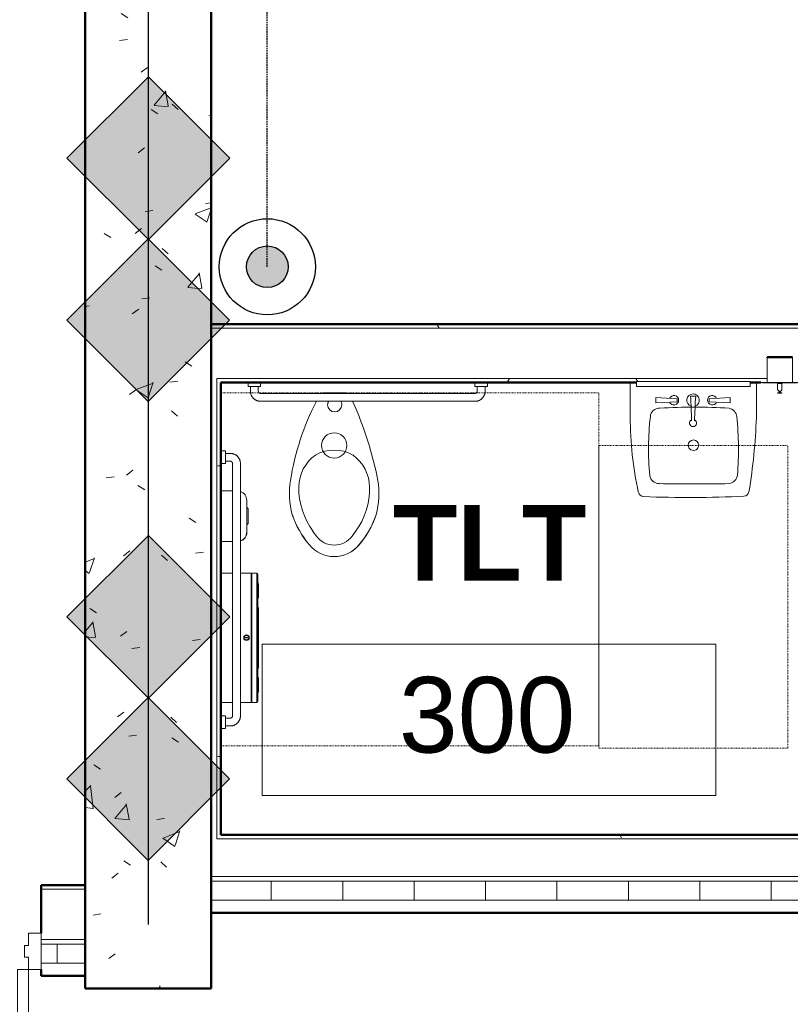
# Model space of a CAD drawing. Header units: inches. Extents: x -148 to 1376, y -98 to 590.
# Tile 4 of 9: x 434 to 556, y -3 to 154. Entities that reach past the tile are written whole.
import ezdxf

# ---------------------------------------------------------------- set-up
doc = ezdxf.new("R2010")
doc.units = ezdxf.units.IN
doc.header["$MEASUREMENT"] = 0
doc.linetypes.add('Dash', pattern=[0.25, 0.125, -0.125])
doc.linetypes.add('DASHED2', pattern=[0.375, 0.25, -0.125])
for name, color, linetype, lineweight in [('A-ANNO-DIMS', 211, 'Continuous', 9), ('A-AREA-IDEN', 2, 'Continuous', 9), ('A-DOOR', 31, 'Continuous', 13), ('A-DOOR-FRAM', 31, 'Continuous', 20), ('A-WALL', 113, 'Continuous', 13), ('A-WALL-PATT', 111, 'Continuous', 50), ('F-PROT-ALRM-MANL', 3, 'Continuous', 0), ('F-PROT-PIPE', 1, 'Continuous', 30), ('I-WALL', 2, 'Continuous', 13), ('L-SITE-WALL', 31, 'Continuous', 13), ('P-SANR-FIXT', 6, 'Continuous', 9), ('Q-SPCQ', 91, 'Continuous', 9)]:
    doc.layers.add(name, color=color, linetype=linetype, lineweight=lineweight)
doc.styles.add('Arial', font='arial.ttf', dxfattribs={"width": 0.8, "height": 12})
doc.styles.add('Arial_1', font='arial.ttf', dxfattribs={"height": 9})
doc.styles.add('Arial_B', font='arialbd.ttf', dxfattribs={"height": 12})
doc.dimstyles.new('Continuous_USACE_1', dxfattribs={"dimscale": 12, "dimtxt": 9.182335, "dimasz": 1, "dimexe": 0.375, "dimexo": 0.375, "dimgap": 0.375, "dimtad": 1, "dimdec": 5, "dimrnd": 0.03125, "dimzin": 3, "dimdsep": 46, "dimlunit": 4, "dimtxsty": 'Arial', "dimsah": 1, "dimcen": 0.09, "dimazin": 0, "dimtfac": 1, "dimtdec": 4, "dimtix": 1, "dimtmove": 0, "dimatfit": 3, "dimfxl": 1, "dimtvp": 1, "dimtfill": 1, "dimfrac": 2, "dimtolj": 1, "dimtzin": 0, "dimlwd": 20, "dimlwe": 20, "dimarcsym": 2})
doc.dimstyles.new('Continuous_USACE_2', dxfattribs={"dimscale": 12, "dimtxt": 9.182335, "dimasz": 0.75, "dimexe": 0.375, "dimexo": 0.375, "dimgap": 0.375, "dimtad": 1, "dimdec": 5, "dimrnd": 0.03125, "dimzin": 3, "dimdsep": 46, "dimlunit": 4, "dimtxsty": 'Arial', "dimblk2": 'OBLIQUE', "dimsah": 1, "dimcen": 0.09, "dimazin": 0, "dimtfac": 1, "dimtdec": 4, "dimtix": 1, "dimtmove": 1, "dimatfit": 3, "dimfxl": 1, "dimtvp": 1, "dimtfill": 1, "dimfrac": 2, "dimtolj": 1, "dimtzin": 0, "dimlwd": 20, "dimlwe": 20, "dimarcsym": 2})
doc.dimstyles.new('Continuous_USACE_3', dxfattribs={"dimscale": 12, "dimtxt": 9.182335, "dimasz": 0.75, "dimexe": 0.375, "dimexo": 0.375, "dimgap": 0.375, "dimtad": 1, "dimdec": 5, "dimrnd": 0.03125, "dimzin": 3, "dimdsep": 46, "dimlunit": 4, "dimtxsty": 'Arial', "dimblk1": 'OBLIQUE', "dimsah": 1, "dimcen": 0.09, "dimazin": 0, "dimtfac": 1, "dimtdec": 4, "dimtix": 1, "dimtmove": 1, "dimatfit": 3, "dimfxl": 1, "dimtvp": 1, "dimtfill": 1, "dimfrac": 2, "dimtolj": 1, "dimtzin": 0, "dimlwd": 20, "dimlwe": 20, "dimarcsym": 2})
doc.dimstyles.new('Linear_-_3_32__Arial', dxfattribs={"dimscale": 12, "dimtxt": 9.182335, "dimasz": 1, "dimexe": 0.75, "dimexo": 0.5, "dimgap": 0.5, "dimtad": 1, "dimdec": 5, "dimrnd": 0.03125, "dimzin": 1, "dimdsep": 46, "dimlunit": 4, "dimtxsty": 'Arial_1', "dimblk1": 'OBLIQUE', "dimblk2": 'OBLIQUE', "dimsah": 1, "dimcen": 0.09, "dimdle": 0.75, "dimazin": 0, "dimtfac": 1, "dimtdec": 4, "dimtix": 1, "dimtmove": 0, "dimatfit": 3, "dimfxl": 1, "dimtvp": 1, "dimtfill": 1, "dimfrac": 2, "dimtolj": 1, "dimtzin": 0, "dimarcsym": 2})
pattern_1 = [(0, (3283.594, -2267.219), (30.72, 7.68), [1.267, -21.773, 1.267, -21.773, -122.88]), (0, (3283.594, -2267.219), (30.72, 7.68), [-46.08, 1.267, -44.813, 1.267, -21.773, -53.76]), (0, (3283.594, -2267.219), (30.72, 7.68), [-115.2, 1.267, -14.093, 1.267, -37.133]), (120, (3295.114, -2263.379), (-22.011075, 22.7643), [1.267, -21.773, 1.267, -21.773, -122.88]), (120, (3295.114, -2263.379), (-22.011075, 22.7643), [-46.08, 1.267, -44.813, 1.267, -21.773, -53.76]), (120, (3295.114, -2263.379), (-22.011075, 22.7643), [-115.2, 1.267, -14.093, 1.267, -37.133]), (240, (3298.954, -2248.019), (-8.708925, -30.4443), [1.267, -21.773, 1.267, -21.773, -122.88]), (240, (3298.954, -2248.019), (-8.708925, -30.4443), [-46.08, 1.267, -44.813, 1.267, -21.773, -53.76]), (240, (3298.954, -2248.019), (-8.708925, -30.4443), [-115.2, 1.267, -14.093, 1.267, -37.133])]
pattern_2 = [(0, (3283.594, -2267.219), (0, 11.331), []), (90, (3283.594, -2267.219), (-11.331, 7e-16), [])]

# ---------------------------------------------------------------- blocks, each defined once
blk = doc.blocks.new('*U19')
at = {"layer": 'F-PROT-PIPE', "ltscale": 0.010417}
h = blk.add_hatch(color=5, dxfattribs=at)
edge = h.paths.add_edge_path()
edge.add_arc((0, 0), 4.36, 0, 360)
for radius in [10.06, 4.36]:
    blk.add_circle((0, 0, 0), radius, dxfattribs=at)
blk = doc.blocks.new('_Oblique')
at = {"color": 0, "linetype": 'ByBlock', "lineweight": -2}
blk.add_line((-0.5, -0.5), (0.5, 0.5), dxfattribs=at)
blk = doc.blocks.new('*D21')
at = {"color": 0, "lineweight": -2, "transparency": 16777216}
for p, q in [((420.78, 551.99), (-51.41, 38.74)), ((459.59, 504.06), (408.06, 551.46)), ((-0.41, 4.06), (-51.94, 51.46))]:
    blk.add_line(p, q, dxfattribs=at)
at = {"layer": 'Defpoints', "color": 0, "transparency": 16777216}
for p in [(464, 499.99), (-45.31, 45.36), (4, -0.01)]:
    blk.add_point(p, dxfattribs=at)
at = {"color": 0, "lineweight": -2, "transparency": 16777216, "xscale": 12, "yscale": 12, "zscale": 12}
for p, rotation in [((414.69, 545.36), 47.3859440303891), ((-45.31, 45.36), 227.3859440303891)]:
    blk.add_blockref('_Oblique', p, dxfattribs=dict(at, rotation=rotation))
at = {"color": 0, "transparency": 16777216, "insert": (177.99, 301.53), "char_height": 9, "attachment_point": 5, "rotation": 47.3859, "style": 'Arial_1', "bg_fill": 3, "box_fill_scale": 1.25, "bg_fill_color": 256, "bg_fill_true_color": 13158600, "bg_fill_transparency": 0}
blk.add_mtext('\\A1;{\\H0.66667x;56\'-7 13/32"}', dxfattribs=at)
blk = doc.blocks.new('CSA-Toilet-Tankless-2D - Toilet Floor Mounted - Floor-323344-ARCHITECTURAL FLOOR PLAN')
at = {"layer": 'P-SANR-FIXT', "linetype": 'Dash'}
for p, q in [((-42.48, 65.5), (17.52, 65.5)), ((-42.48, 9.5), (-42.48, 65.5)), ((17.52, 65.5), (17.52, 9.5)), ((17.52, 9.5), (-42.48, 9.5))]:
    blk.add_line(p, q, dxfattribs=at)
at = {"layer": 'P-SANR-FIXT'}
for p, q in [((-3.84, 31.51), (-3.31, 32.24)), ((2.35, 32.24), (2.89, 31.51)), ((-2.14, 9.5), (1.04, 9.5)), ((1.04, 9.5), (-2.14, 9.5)), ((-9.6, 7.87), (8.65, 7.87))]:
    blk.add_line(p, q, dxfattribs=at)
for centre, radius, start, end in [((-0.49, 30.48), 5.03, 89.8381, 141.3029), ((-0.49, 30.49), 5.02, 89.9064, 137.5097), ((-0.49, 30.42), 5.09, 39.0209, 89.9064), ((-0.49, 30.42), 5.09, 39.0209, 89.8381), ((5.99, 24.56), 13.8, 137.5097, 161.8269), ((5.99, 24.56), 13.8, 138.9305, 161.8269), ((-0.48, 30.18), 3.5, 36.0261, 143.9739), ((-6.94, 24.56), 13.8, 18.1731, 41.0695), ((-7.05, 24.51), 13.91, 18.221, 40.9113), ((5.16, 24.74), 11.26, 143.105, 181.2372), ((-6.64, 24.58), 11.78, 359.4314, 36.0261), ((5.5, 25.45), 13.07, 164.8702, 188.9809), ((5.5, 25.45), 13.07, 164.8702, 188.9809), ((-6.4, 25.45), 13.03, 350.9735, 15.1754), ((-6.4, 25.45), 13.03, 350.9735, 15.1754), ((0.44, 24.64), 6.54, 181.2372, 233.4853), ((-1.16, 24.52), 6.3, 305.4576, 359.4314), ((50.82, 35.12), 59.4, 191.3725, 204.1024), ((50.82, 35.12), 59.4, 191.3725, 204.1024), ((-34.89, 29.98), 41.87, 332.8247, 350.9735), ((-34.89, 29.98), 41.87, 332.8167, 350.9735), ((-0.48, 24.6), 6, 240.3074, 299.6926), ((-0.48, 17.87), 2, 0, 180), ((-0.48, 17.87), 2, 180, 0), ((-0.55, 11.44), 1.12, 0, 180), ((-0.55, 11.44), 1.13, 180, 211.9612), ((-0.55, 11.44), 1.12, 328.0388, 360), ((-2.14, 10.5), 1, 242.8, 270), ((-2.14, 10.5), 1, 245.159, 270), ((0.99, 10.58), 1.08, 272.6775, 297.1234), ((0.99, 10.58), 1.08, 272.6775, 295.0546)]:
    blk.add_arc(centre, radius, start, end, dxfattribs=at)
blk = doc.blocks.new('5R Sink-2D - CSA-Sink-2D-304063-ARCHITECTURAL FLOOR PLAN')
at = {"layer": 'P-SANR-FIXT', "linetype": 'Dash'}
for p, q in [((14.5, 62.62), (-15.5, 62.62)), ((-15.5, 62.62), (-15.5, 14.62)), ((14.5, 14.62), (14.5, 62.62)), ((14.5, 14.62), (-15.5, 14.62))]:
    blk.add_line(p, q, dxfattribs=at)
at = {"layer": 'P-SANR-FIXT'}
for p, q in [((-10.48, 10.2), (-10.48, 4.62)), ((-10.48, 4.62), (-10.48, 10.2)), ((9.52, 4.62), (9.52, 10.15)), ((9.52, 10.15), (9.52, 4.62)), ((-6.34, 7.02), (-6.34, 7.88)), ((-6.34, 7.88), (-3, 7.68)), ((5.45, 7.88), (2.11, 7.68)), ((5.45, 7.02), (5.45, 7.88)), ((-6.34, 7.02), (-3, 7.22)), ((-3, 7.22), (-3, 7.68)), ((-0.85, 6.8), (-0.04, 6.8)), ((2.11, 7.22), (2.11, 7.68)), ((5.45, 7.02), (2.11, 7.22)), ((-9.6, 4.62), (-9.48, 4.62)), ((8.52, 4.62), (8.65, 4.62))]:
    blk.add_line(p, q, dxfattribs=at)
for centre, radius, start, end in [((82.36, 6.85), 92.9, 170.6425, 177.9299), ((82.36, 6.85), 92.9, 170.6425, 177.9299), ((-8.43, 21.81), 0.882, 95.6057, 170.6425), ((-8.43, 21.81), 0.882, 95.6057, 170.6425), ((0.02, -161.72), 184.6, 87.7023, 92.6496), ((0.02, -161.72), 184.6, 87.7023, 92.6496), ((7.26, 21.72), 1.03, 16.0943, 81.1146), ((7.32, 21.79), 0.954, 13.024, 84.1849), ((-44.97, 10.29), 54.49, 359.8592, 12.4123), ((-44.97, 10.29), 54.49, 359.8592, 12.4123), ((-5.89, 19.09), 1.61, 99.7954, 172.2311), ((-0.6, -295.95), 316.68, 88.9927, 91.0073), ((4.94, 19.16), 1.52, 9.2347, 88.9927), ((47.56, 15.27), 55.2, 175.798, 185.4152), ((-38.18, 15.2), 44.81, 353.4102, 5.3894), ((-0.5, 14.58), 0.832, 360, 180), ((-0.5, 14.58), 0.832, 180, 0), ((-0.44, 11.07), 0.567, 294.5515, 245.4484), ((-5.88, 10.22), 1.52, 186.1812, 259.7704), ((-106.13, 13.53), 105.49, 356.3426, 358.4694), ((105.24, 13.53), 105.49, 181.5306, 183.6574), ((4.95, 10.11), 1.39, 265.3727, 357.94), ((-0.66, 93.47), 84.93, 266.2983, 273.7168), ((-3.49, 7.45), 0.746, 203.4239, 156.5761), ((-0.44, 7.45), 1, 108.5891, 71.8637), ((2.6, 7.45), 0.746, 23.4239, 336.5761)]:
    blk.add_arc(centre, radius, start, end, dxfattribs=at)
blk = doc.blocks.new('Door-Passage-Single-Flush - 42_ x 84_-580477-ARCHITECTURAL FLOOR PLAN')
at = {"layer": 'A-DOOR', "lineweight": 20}
for p, q in [((19.25, -6.4375), (21, -6.4375)), ((19.25, -48.4375), (19.25, -6.4375)), ((21, -6.4375), (21, -48.4375)), ((21, -48.4375), (19.25, -48.4375))]:
    blk.add_line(p, q, dxfattribs=at)
at = {"layer": 'A-DOOR', "lineweight": 9}
blk.add_arc((21, -6.4375), 42, 180, 270, dxfattribs=at)
at = {"layer": 'A-DOOR-FRAM'}
for p, q in [((-23, -0.6875), (-21, -0.6875)), ((-23, -6.4375), (-23, -0.6875)), ((-21, -0.6875), (-21, -2.625)), ((21, -0.6875), (23, -0.6875)), ((21, -2.625), (21, -0.6875)), ((23, -0.6875), (23, -6.4375)), ((-21, -2.625), (-20.375, -2.625)), ((-20.375, -2.625), (-20.375, -4.5)), ((20.375, -2.625), (21, -2.625)), ((20.375, -4.5), (20.375, -2.625)), ((-21, -4.5), (-21, -6.4375)), ((-20.375, -4.5), (-21, -4.5)), ((21, -4.5), (20.375, -4.5)), ((21, -6.4375), (21, -4.5)), ((-21, -6.4375), (-23, -6.4375)), ((23, -6.4375), (21, -6.4375))]:
    blk.add_line(p, q, dxfattribs=at)
blk = doc.blocks.new('Dispenser-Toilet_Tissue-Frost_Products_LTD_-Jumbo-169 - Steel-Brushed-Stainless_Steel-470826-ARCHITECTURAL FLOOR PLAN')
at = {"layer": 'Q-SPCQ', "color": 7}
for p, q in [((-2816.22, 2333.09), (-2818.09, 2333.09)), ((-2813.25, 2333.09), (-2814.97, 2333.09)), ((-2813.25, 2333.09), (-2813.25, 2312.59)), ((-2813.19, 2312.65), (-2813.19, 2333.03)), ((-2813.16, 2333.03), (-2813.19, 2333.03)), ((-2812.39, 2333.09), (-2813.16, 2333.09)), ((-2813.16, 2333.09), (-2813.16, 2333.03)), ((-2813.16, 2333.03), (-2813.16, 2312.65)), ((-2812.39, 2312.59), (-2812.39, 2333.09)), ((-2812.23, 2331.57), (-2812.23, 2332.93)), ((-2812.23, 2314.1), (-2812.23, 2331.57)), ((-2812.13, 2329.24), (-2812.13, 2331.41)), ((-2812.23, 2327.77), (-2812.23, 2329.08)), ((-2812.13, 2318.08), (-2812.13, 2327.59)), ((-2814.19, 2322.88), (-2814.19, 2322.8)), ((-2813.85, 2322.88), (-2814.19, 2322.88)), ((-2814.19, 2322.8), (-2813.85, 2322.8)), ((-2813.85, 2322.8), (-2813.85, 2322.88)), ((-2812.23, 2316.59), (-2812.23, 2317.9)), ((-2812.13, 2314.26), (-2812.13, 2316.43)), ((-2812.23, 2312.75), (-2812.23, 2314.1)), ((-2818.09, 2312.59), (-2816.22, 2312.59)), ((-2814.97, 2312.59), (-2813.25, 2312.59)), ((-2813.19, 2312.65), (-2813.16, 2312.65)), ((-2813.16, 2312.65), (-2813.16, 2312.59)), ((-2813.16, 2312.59), (-2812.39, 2312.59))]:
    blk.add_line(p, q, dxfattribs=at)
for radius in [0.438, 0.357]:
    blk.add_circle((-2814.01, 2322.84), radius, dxfattribs=at)
for centre, radius, start, end in [((-2813.25, 2333.03), 0.06, 0, 90), ((-2812.39, 2332.93), 0.16, 0, 90), ((-2812.31, 2331.41), 0.18, 0, 63.6122), ((-2812.25, 2329.86), 0.118, 10.8116, 82.3569), ((-2812.28, 2329.86), 0.151, 289.6341, 357.321), ((-2812.28, 2329.84), 0.151, 289.6341, 356.8331), ((-2812.31, 2329.83), 0.18, 296.3878, 0), ((-2812.25, 2329.26), 0.119, 10.0401, 81.5195), ((-2812.28, 2329.26), 0.151, 289.6341, 357.321), ((-2812.28, 2329.25), 0.151, 289.6341, 357.321), ((-2812.31, 2329.24), 0.18, 296.3878, 0), ((-2812.35, 2327.59), 0.22, 0, 56.9443), ((-2812.35, 2318.08), 0.22, 303.0557, 0), ((-2812.31, 2316.43), 0.18, 0, 63.6122), ((-2812.28, 2316.42), 0.151, 2.679, 70.3659), ((-2812.28, 2316.41), 0.151, 2.679, 70.3659), ((-2812.25, 2316.41), 0.119, 278.4805, 349.9599), ((-2812.31, 2315.84), 0.18, 0, 63.6084), ((-2812.28, 2315.83), 0.151, 3.1667, 70.3726), ((-2812.28, 2315.81), 0.151, 2.679, 70.3653), ((-2812.25, 2315.81), 0.118, 277.6431, 349.1884), ((-2812.31, 2314.26), 0.18, 296.3878, 0), ((-2813.25, 2312.65), 0.0601, 270, 357.3185), ((-2812.39, 2312.75), 0.16, 270, 359.0019)]:
    blk.add_arc(centre, radius, start, end, dxfattribs=at)
blk = doc.blocks.new('Toilet Grab Bar - 36_-471212-ARCHITECTURAL FLOOR PLAN')
at = {"layer": 'Q-SPCQ'}
for p, q in [((-7, 3.12), (-41, 3.12)), ((-41, 1.87), (-7, 1.87)), ((-43, 0.75), (-43, 0.12)), ((-43, 0.75), (-41, 0.75)), ((-42.62, 1.5), (-42.62, 0.75)), ((-41.37, 0.75), (-41.37, 1.5)), ((-41, 0.12), (-41, 0.75)), ((-7, 0.75), (-7, 0.12)), ((-7, 0.75), (-5, 0.75)), ((-6.63, 1.5), (-6.63, 0.75)), ((-5.37, 0.75), (-5.37, 1.5)), ((-5, 0.12), (-5, 0.75))]:
    blk.add_line(p, q, dxfattribs=at)
at = {"layer": 'Q-SPCQ', "flags": 128}
for points in [[(-41, 3.12), (-41.06, 3.12), (-41.13, 3.12), (-41.19, 3.11), (-41.26, 3.1), (-41.32, 3.09), (-41.39, 3.08), (-41.45, 3.06), (-41.51, 3.04), (-41.57, 3.02), (-41.63, 3), (-41.69, 2.97), (-41.75, 2.94), (-41.81, 2.91), (-41.86, 2.88), (-41.92, 2.84), (-41.97, 2.8), (-42.02, 2.76), (-42.07, 2.72), (-42.12, 2.68), (-42.17, 2.63), (-42.21, 2.58), (-42.25, 2.54), (-42.29, 2.48), (-42.33, 2.43), (-42.37, 2.38), (-42.4, 2.32), (-42.43, 2.27), (-42.46, 2.21), (-42.49, 2.15), (-42.51, 2.09), (-42.54, 2.03), (-42.56, 1.97), (-42.57, 1.9), (-42.59, 1.84), (-42.6, 1.78), (-42.61, 1.71), (-42.62, 1.65), (-42.62, 1.58), (-42.62, 1.52), (-42.62, 1.5)], [(-5.37, 1.5), (-5.38, 1.56), (-5.38, 1.63), (-5.39, 1.69), (-5.4, 1.76), (-5.41, 1.82), (-5.42, 1.89), (-5.44, 1.95), (-5.46, 2.01), (-5.48, 2.07), (-5.5, 2.13), (-5.53, 2.19), (-5.56, 2.25), (-5.59, 2.31), (-5.62, 2.36), (-5.66, 2.42), (-5.7, 2.47), (-5.74, 2.52), (-5.78, 2.57), (-5.82, 2.62), (-5.87, 2.67), (-5.92, 2.71), (-5.96, 2.75), (-6.02, 2.79), (-6.07, 2.83), (-6.12, 2.87), (-6.18, 2.9), (-6.23, 2.93), (-6.29, 2.96), (-6.35, 2.99), (-6.41, 3.01), (-6.47, 3.04), (-6.53, 3.06), (-6.6, 3.07), (-6.66, 3.09), (-6.72, 3.1), (-6.79, 3.11), (-6.85, 3.12), (-6.92, 3.12), (-6.98, 3.12), (-7, 3.12)], [(-41.37, 1.5), (-41.37, 1.51), (-41.37, 1.53), (-41.37, 1.54), (-41.37, 1.56), (-41.37, 1.57), (-41.36, 1.59), (-41.36, 1.6), (-41.36, 1.62), (-41.35, 1.63), (-41.35, 1.65), (-41.34, 1.66), (-41.33, 1.67), (-41.33, 1.69), (-41.32, 1.7), (-41.31, 1.71), (-41.3, 1.72), (-41.29, 1.74), (-41.28, 1.75), (-41.27, 1.76), (-41.26, 1.77), (-41.25, 1.78), (-41.24, 1.79), (-41.23, 1.8), (-41.22, 1.81), (-41.2, 1.82), (-41.19, 1.82), (-41.18, 1.83), (-41.16, 1.84), (-41.15, 1.84), (-41.14, 1.85), (-41.12, 1.85), (-41.11, 1.86), (-41.09, 1.86), (-41.08, 1.87), (-41.06, 1.87), (-41.05, 1.87), (-41.03, 1.87), (-41.02, 1.87), (-41, 1.87), (-41, 1.87)], [(-7, 1.87), (-6.99, 1.87), (-6.97, 1.87), (-6.96, 1.87), (-6.94, 1.87), (-6.93, 1.87), (-6.91, 1.86), (-6.9, 1.86), (-6.88, 1.86), (-6.87, 1.85), (-6.85, 1.85), (-6.84, 1.84), (-6.83, 1.83), (-6.81, 1.83), (-6.8, 1.82), (-6.79, 1.81), (-6.78, 1.8), (-6.76, 1.79), (-6.75, 1.78), (-6.74, 1.77), (-6.73, 1.76), (-6.72, 1.75), (-6.71, 1.74), (-6.7, 1.73), (-6.69, 1.72), (-6.68, 1.7), (-6.68, 1.69), (-6.67, 1.68), (-6.66, 1.66), (-6.66, 1.65), (-6.65, 1.64), (-6.65, 1.62), (-6.64, 1.61), (-6.64, 1.59), (-6.63, 1.58), (-6.63, 1.56), (-6.63, 1.55), (-6.63, 1.53), (-6.63, 1.52), (-6.63, 1.5), (-6.63, 1.5)]]:
    blk.add_lwpolyline(points, dxfattribs=at)
blk = doc.blocks.new('Toilet Grab Bar - 42_-468007-ARCHITECTURAL FLOOR PLAN')
at = {"layer": 'Q-SPCQ'}
for p, q in [((-55, 0), (-55, -0.75)), ((-53, -0.75), (-53, 0)), ((-13, 0), (-13, -0.75)), ((-11, -0.75), (-11, 0)), ((-53, -0.75), (-55, -0.75)), ((-54.62, -0.75), (-54.62, -1.5)), ((-53.37, -1.5), (-53.37, -0.75)), ((-11, -0.75), (-13, -0.75)), ((-12.62, -0.75), (-12.62, -1.5)), ((-11.38, -1.5), (-11.38, -0.75)), ((-13, -1.87), (-53, -1.87)), ((-53, -3.12), (-13, -3.12))]:
    blk.add_line(p, q, dxfattribs=at)
at = {"layer": 'Q-SPCQ', "flags": 128}
for points in [[(-54.62, -1.5), (-54.62, -1.56), (-54.62, -1.63), (-54.61, -1.69), (-54.6, -1.76), (-54.59, -1.82), (-54.58, -1.89), (-54.56, -1.95), (-54.54, -2.01), (-54.52, -2.07), (-54.5, -2.13), (-54.47, -2.19), (-54.44, -2.25), (-54.41, -2.31), (-54.38, -2.36), (-54.34, -2.42), (-54.3, -2.47), (-54.26, -2.52), (-54.22, -2.57), (-54.18, -2.62), (-54.13, -2.67), (-54.08, -2.71), (-54.04, -2.75), (-53.98, -2.79), (-53.93, -2.83), (-53.88, -2.87), (-53.82, -2.9), (-53.77, -2.93), (-53.71, -2.96), (-53.65, -2.99), (-53.59, -3.01), (-53.53, -3.04), (-53.47, -3.06), (-53.4, -3.07), (-53.34, -3.09), (-53.28, -3.1), (-53.21, -3.11), (-53.15, -3.12), (-53.08, -3.12), (-53.02, -3.12), (-53, -3.12)], [(-53, -1.87), (-53.01, -1.87), (-53.03, -1.87), (-53.04, -1.87), (-53.06, -1.87), (-53.07, -1.87), (-53.09, -1.86), (-53.1, -1.86), (-53.12, -1.86), (-53.13, -1.85), (-53.15, -1.85), (-53.16, -1.84), (-53.17, -1.83), (-53.19, -1.83), (-53.2, -1.82), (-53.21, -1.81), (-53.22, -1.8), (-53.24, -1.79), (-53.25, -1.78), (-53.26, -1.77), (-53.27, -1.76), (-53.28, -1.75), (-53.29, -1.74), (-53.3, -1.73), (-53.31, -1.72), (-53.32, -1.7), (-53.32, -1.69), (-53.33, -1.68), (-53.34, -1.66), (-53.34, -1.65), (-53.35, -1.64), (-53.35, -1.62), (-53.36, -1.61), (-53.36, -1.59), (-53.37, -1.58), (-53.37, -1.56), (-53.37, -1.55), (-53.37, -1.53), (-53.37, -1.52), (-53.37, -1.5), (-53.37, -1.5)], [(-13, -3.12), (-12.94, -3.12), (-12.87, -3.12), (-12.81, -3.11), (-12.74, -3.1), (-12.68, -3.09), (-12.61, -3.08), (-12.55, -3.06), (-12.49, -3.04), (-12.43, -3.02), (-12.37, -3), (-12.31, -2.97), (-12.25, -2.94), (-12.19, -2.91), (-12.14, -2.88), (-12.08, -2.84), (-12.03, -2.8), (-11.98, -2.76), (-11.93, -2.72), (-11.88, -2.68), (-11.83, -2.63), (-11.79, -2.58), (-11.75, -2.54), (-11.71, -2.48), (-11.67, -2.43), (-11.63, -2.38), (-11.6, -2.32), (-11.57, -2.27), (-11.54, -2.21), (-11.51, -2.15), (-11.49, -2.09), (-11.46, -2.03), (-11.44, -1.97), (-11.43, -1.9), (-11.41, -1.84), (-11.4, -1.78), (-11.39, -1.71), (-11.38, -1.65), (-11.38, -1.58), (-11.38, -1.52), (-11.38, -1.5)], [(-12.62, -1.5), (-12.63, -1.51), (-12.63, -1.53), (-12.63, -1.54), (-12.63, -1.56), (-12.63, -1.57), (-12.64, -1.59), (-12.64, -1.6), (-12.64, -1.62), (-12.65, -1.63), (-12.65, -1.65), (-12.66, -1.66), (-12.67, -1.67), (-12.67, -1.69), (-12.68, -1.7), (-12.69, -1.71), (-12.7, -1.72), (-12.71, -1.74), (-12.72, -1.75), (-12.73, -1.76), (-12.74, -1.77), (-12.75, -1.78), (-12.76, -1.79), (-12.77, -1.8), (-12.78, -1.81), (-12.8, -1.82), (-12.81, -1.82), (-12.82, -1.83), (-12.84, -1.84), (-12.85, -1.84), (-12.86, -1.85), (-12.88, -1.85), (-12.89, -1.86), (-12.91, -1.86), (-12.92, -1.87), (-12.94, -1.87), (-12.95, -1.87), (-12.97, -1.87), (-12.98, -1.87), (-13, -1.87), (-13, -1.87)]]:
    blk.add_lwpolyline(points, dxfattribs=at)
blk = doc.blocks.new('Bradley-Washroom_Accessories-Napkin_Disposal-4781-15 - Surface-Mounted-471218-ARCHITECTURAL FLOOR PLAN')
at = {"layer": 'Q-SPCQ'}
for p, q in [((-2818.09, 2346.13), (-2818.03, 2346.13)), ((-2816.21, 2346.13), (-2818.03, 2346.13)), ((-2818.03, 2346.13), (-2818.03, 2338.13)), ((-2813.97, 2339.63), (-2813.97, 2344.63)), ((-2813.74, 2341.02), (-2813.74, 2343.23)), ((-2813.97, 2339.54), (-2813.97, 2339.63)), ((-2818.03, 2338.13), (-2818.09, 2338.13)), ((-2818.03, 2338.13), (-2816.21, 2338.13))]:
    blk.add_line(p, q, dxfattribs=at)
for centre, radius, start, end in [((-2815.47, 2344.63), 1.5, 0, 70.3657), ((-2813.74, 2343.57), 0.23, 180, 248.9743), ((-2813.87, 2343.23), 0.129, 360, 68.9743), ((-2815.47, 2339.63), 1.5, 289.6343, 0), ((-2813.74, 2340.69), 0.23, 111.0257, 180), ((-2813.87, 2341.02), 0.129, 291.0257, 0), ((-2815.37, 2339.54), 1.41, 286.834, 0)]:
    blk.add_arc(centre, radius, start, end, dxfattribs=at)
blk = doc.blocks.new('Bradley-Washroom_Accessories-Mirrors-7815_Standard - Bradley-Washroom_Accessories-Mirrors-7815_Standard-472465-ARCHITECTURAL FLOOR PLAN')
at = {"layer": 'Q-SPCQ'}
for p, q in [((-2752.12, 2363.46), (-2734.12, 2363.46)), ((-2752.12, 2363.46), (-2752.12, 2362.71)), ((-2752.12, 2363.46), (-2752.12, 2362.71)), ((-2734.12, 2362.71), (-2734.12, 2363.46)), ((-2734.12, 2362.71), (-2734.12, 2363.46)), ((-2734.12, 2362.71), (-2752.12, 2362.71))]:
    blk.add_line(p, q, dxfattribs=at)
blk = doc.blocks.new('644_Soap_Dispenser - 644-535335-ARCHITECTURAL FLOOR PLAN')
at = {"layer": 'Q-SPCQ'}
for p, q in [((-2727.36, 2367.29), (-2731.42, 2367.29)), ((-2731.42, 2367.29), (-2731.42, 2363.34)), ((-2727.36, 2363.34), (-2727.36, 2367.29)), ((-2732.39, 2363.34), (-2726.39, 2363.34)), ((-2732.39, 2363.34), (-2732.39, 2363.31)), ((-2732.39, 2363.31), (-2726.39, 2363.31)), ((-2732.15, 2363.26), (-2732.39, 2363.31)), ((-2726.63, 2363.26), (-2732.15, 2363.26)), ((-2729.76, 2363.26), (-2729.76, 2363.19)), ((-2729.02, 2363.19), (-2729.76, 2363.19)), ((-2729.76, 2363.19), (-2729.49, 2363.19)), ((-2729.74, 2363.26), (-2729.74, 2362.26)), ((-2729.45, 2363.19), (-2729.45, 2363.26)), ((-2729.32, 2363.19), (-2729.45, 2363.19)), ((-2729.32, 2363.19), (-2729.32, 2363.26)), ((-2729.3, 2363.19), (-2729.02, 2363.19)), ((-2729.05, 2362.26), (-2729.05, 2363.26)), ((-2729.02, 2363.19), (-2729.02, 2363.26)), ((-2726.39, 2363.31), (-2726.63, 2363.26)), ((-2726.39, 2363.31), (-2726.39, 2363.34)), ((-2729.74, 2361.71), (-2729.74, 2361.64)), ((-2729.69, 2361.71), (-2729.39, 2361.71)), ((-2729.69, 2361.64), (-2729.39, 2361.64)), ((-2729.47, 2361.94), (-2729.47, 2361.71)), ((-2729.47, 2361.94), (-2729.39, 2361.94)), ((-2729.39, 2361.94), (-2729.31, 2361.94)), ((-2729.39, 2361.71), (-2729.09, 2361.71)), ((-2729.39, 2361.64), (-2729.09, 2361.64)), ((-2729.31, 2361.71), (-2729.31, 2361.94)), ((-2729.05, 2361.64), (-2729.05, 2361.71))]:
    blk.add_line(p, q, dxfattribs=at)
at = {"layer": 'Q-SPCQ', "flags": 128}
for points in [[(-2729.47, 2361.94), (-2729.48, 2361.94), (-2729.5, 2361.95), (-2729.51, 2361.95), (-2729.52, 2361.95), (-2729.53, 2361.96), (-2729.54, 2361.96), (-2729.56, 2361.97), (-2729.57, 2361.97), (-2729.58, 2361.98), (-2729.59, 2361.99), (-2729.6, 2361.99), (-2729.61, 2362), (-2729.62, 2362.01), (-2729.63, 2362.02), (-2729.64, 2362.03), (-2729.65, 2362.04), (-2729.66, 2362.05), (-2729.67, 2362.06), (-2729.67, 2362.07), (-2729.68, 2362.08), (-2729.69, 2362.09), (-2729.69, 2362.1), (-2729.7, 2362.11), (-2729.71, 2362.12), (-2729.71, 2362.13), (-2729.72, 2362.14), (-2729.72, 2362.16), (-2729.72, 2362.17), (-2729.73, 2362.18), (-2729.73, 2362.19), (-2729.73, 2362.21), (-2729.73, 2362.22), (-2729.74, 2362.23), (-2729.74, 2362.24), (-2729.74, 2362.26)], [(-2729.05, 2362.26), (-2729.05, 2362.24), (-2729.05, 2362.23), (-2729.05, 2362.22), (-2729.05, 2362.21), (-2729.05, 2362.19), (-2729.06, 2362.18), (-2729.06, 2362.17), (-2729.06, 2362.16), (-2729.07, 2362.14), (-2729.07, 2362.13), (-2729.08, 2362.12), (-2729.08, 2362.11), (-2729.09, 2362.1), (-2729.1, 2362.09), (-2729.1, 2362.08), (-2729.11, 2362.06), (-2729.12, 2362.05), (-2729.13, 2362.04), (-2729.14, 2362.04), (-2729.14, 2362.03), (-2729.15, 2362.02), (-2729.16, 2362.01), (-2729.17, 2362), (-2729.18, 2361.99), (-2729.19, 2361.99), (-2729.21, 2361.98), (-2729.22, 2361.97), (-2729.23, 2361.97), (-2729.24, 2361.96), (-2729.25, 2361.96), (-2729.26, 2361.95), (-2729.28, 2361.95), (-2729.29, 2361.95), (-2729.3, 2361.94), (-2729.31, 2361.94)]]:
    blk.add_lwpolyline(points, dxfattribs=at)
blk = doc.blocks.new('*D100')
at = {"layer": 'A-ANNO-DIMS', "color": 0, "lineweight": 20, "transparency": 16777216}
for p, q in [((444, -4.51), (444, -85.8)), ((437, -43.51), (437, -85.8)), ((428, -81.3), (419, -81.3)), ((440.5, -81.3), (428.42, -98.34)), ((437, -81.3), (444, -81.3)), ((437, -81.3), (444, -81.3)), ((444, -81.3), (453, -81.3)), ((428.42, -98.34), (408.47, -98.34))]:
    blk.add_line(p, q, dxfattribs=at)
at = {"layer": 'A-ANNO-DIMS', "color": 0, "transparency": 16777216}
blk.add_solid([(428, -79.8), (428, -82.8), (437, -81.3)], dxfattribs=at)
at = {"layer": 'Defpoints', "color": 0, "transparency": 16777216}
for p in [(444, -0.01), (437, -39.01), (444, -81.3)]:
    blk.add_point(p, dxfattribs=at)
at = {"layer": 'A-ANNO-DIMS', "color": 0, "lineweight": 20, "transparency": 16777216, "xscale": 8.999999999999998, "yscale": 8.999999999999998, "zscale": 8.999999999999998, "rotation": 180}
blk.add_blockref('_Oblique', (444, -81.3), dxfattribs=at)
at = {"layer": 'A-ANNO-DIMS', "color": 0, "lineweight": 20, "transparency": 16777216, "insert": (410.19, -77.84), "char_height": 12, "width": 13.7311, "attachment_point": 1, "line_spacing_factor": 0.941778, "style": 'Arial', "bg_fill": 3, "box_fill_scale": 1.25, "bg_fill_color": 256, "bg_fill_true_color": 13158600, "bg_fill_transparency": 0}
blk.add_mtext('\\A1;7"', dxfattribs=at)
blk = doc.blocks.new('*D101')
at = {"layer": 'A-ANNO-DIMS', "color": 0, "lineweight": 20, "transparency": 16777216}
for p, q in [((444, -4.51), (444, -85.8)), ((464, -4.51), (464, -85.8)), ((444, -81.3), (455, -81.3)), ((454, -81.3), (483.37, -98.34)), ((483.37, -98.34), (516.99, -98.34))]:
    blk.add_line(p, q, dxfattribs=at)
at = {"layer": 'A-ANNO-DIMS', "color": 0, "transparency": 16777216}
blk.add_solid([(455, -79.8), (455, -82.8), (464, -81.3)], dxfattribs=at)
at = {"layer": 'Defpoints', "color": 0, "transparency": 16777216}
for p in [(444, -0.01), (464, -0.01), (464, -81.3)]:
    blk.add_point(p, dxfattribs=at)
at = {"layer": 'A-ANNO-DIMS', "color": 0, "lineweight": 20, "transparency": 16777216, "xscale": 8.999999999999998, "yscale": 8.999999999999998, "zscale": 8.999999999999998, "rotation": 180}
blk.add_blockref('_Oblique', (444, -81.3), dxfattribs=at)
at = {"layer": 'A-ANNO-DIMS', "color": 0, "lineweight": 20, "transparency": 16777216, "insert": (487.87, -77.84), "char_height": 12, "width": 38.481, "attachment_point": 1, "line_spacing_factor": 0.941778, "style": 'Arial', "bg_fill": 3, "box_fill_scale": 1.25, "bg_fill_color": 256, "bg_fill_true_color": 13158600, "bg_fill_transparency": 0}
blk.add_mtext('\\A1;1\'-8"', dxfattribs=at)
blk = doc.blocks.new('*D102')
at = {"layer": 'A-ANNO-DIMS', "color": 0, "lineweight": 20, "transparency": 16777216}
for p, q in [((603, 19.87), (603, -85.8)), ((464, -4.51), (464, -85.8)), ((476, -81.3), (591, -81.3))]:
    blk.add_line(p, q, dxfattribs=at)
at = {"layer": 'A-ANNO-DIMS', "color": 0, "transparency": 16777216}
for points in [[(476, -79.3), (476, -83.3), (464, -81.3)], [(591, -79.3), (591, -83.3), (603, -81.3)]]:
    blk.add_solid(points, dxfattribs=at)
at = {"layer": 'Defpoints', "color": 0, "transparency": 16777216}
for p in [(603, 24.37), (464, -0.01), (603, -81.3)]:
    blk.add_point(p, dxfattribs=at)
at = {"layer": 'A-ANNO-DIMS', "color": 0, "lineweight": 20, "transparency": 16777216, "insert": (533.5, -70.77), "char_height": 12, "width": 46.7875, "attachment_point": 5, "style": 'Arial', "bg_fill": 3, "box_fill_scale": 1.25, "bg_fill_color": 256, "bg_fill_true_color": 13158600, "bg_fill_transparency": 0}
blk.add_mtext('\\A1;11\'-7"', dxfattribs=at)
blk = doc.blocks.new('Room Tag - Room Tag-42828-ARCHITECTURAL FLOOR PLAN')
at = {"layer": 'A-AREA-IDEN'}
for p, q in [((-0.375, -0.0625), (-0.375, -0.3125)), ((-0.375, -0.0625), (0.375, -0.0625)), ((0.375, -0.0625), (0.375, -0.3125)), ((-0.375, -0.3125), (0.375, -0.3125))]:
    blk.add_line(p, q, dxfattribs=at)

msp = doc.modelspace()

# ---------------------------------------------------------------- hatches: boundary and pattern name
at = {"layer": 'A-WALL-PATT', "lineweight": 9}
h = msp.add_hatch(dxfattribs=at)
h.set_pattern_fill('FP_2', color=256, style=0, pattern_type=2)
h.set_pattern_definition(pattern_1)
h.paths.add_polyline_path([(595.751145, 96.11956), (595.751145, 96.74456), (556.233413, 96.74456), (556.233413, 96.11956), (558.667325, 96.11956)])
h.paths.add_polyline_path([(551.202163, 96.11956), (552.170913, 96.11956), (552.170913, 96.74456), (464.876145, 96.74456), (464.876145, 96.11956), (531.476654, 96.11956), (531.476654, 96.24456), (549.476654, 96.24456), (549.476654, 96.11956)])
h = msp.add_hatch(dxfattribs=at)
h.set_pattern_fill('FP_2', color=256, style=0, pattern_type=2)
h.set_pattern_definition(pattern_1)
h.paths.add_polyline_path([(464.876145, 24.36956), (465.501145, 24.36956), (465.501145, 96.11956), (464.876145, 96.11956), (464.876145, 32.837387)])
h = msp.add_hatch(dxfattribs=at)
h.set_pattern_fill('FP_2', color=256, style=0, pattern_type=2)
h.set_pattern_definition(pattern_1)
h.paths.add_polyline_path([(499.359341, 23.74456), (596.376145, 23.74456), (596.376145, 24.36956), (464.876145, 24.36956), (464.876145, 23.74456), (469.705348, 23.74456)])
h.paths.add_polyline_path([(602.376145, 23.74456), (625.001253, 23.74456), (625.001253, 24.36956), (602.376145, 24.36956)])
h.paths.add_polyline_path([(718.001145, 23.74456), (718.001145, 24.36956), (681.626253, 24.36956), (681.626253, 23.74456)])
h.paths.add_polyline_path([(758.001145, 23.74456), (772.001145, 23.74456), (772.001145, 24.36956), (758.001145, 24.36956)])
h.paths.add_polyline_path([(675.626253, 23.74456), (675.626253, 24.36956), (671.001253, 24.36956), (671.001253, 23.74456)])
at = {"layer": 'F-PROT-ALRM-MANL', "lineweight": 30, "ltscale": 0.015876, "extrusion": (0, 0, -1)}
for points in [[(-454.078357, 118.794861), (-441.166855, 131.706364), (-454.078357, 144.617866), (-466.989859, 131.706364)], [(-454.001145, 93.069514), (-441.089643, 105.981016), (-454.001145, 118.892518), (-466.912647, 105.981016)], [(-454.078357, 46.028616), (-441.166855, 58.940119), (-454.078357, 71.851621), (-466.989859, 58.940119)], [(-454.001145, 20.303269), (-441.089643, 33.214771), (-454.001145, 46.126273), (-466.912647, 33.214771)]]:
    msp.add_hatch(color=1, dxfattribs=at).paths.add_polyline_path(points)

# ---------------------------------------------------------------- linework, layer by layer
at = {"color": 3, "linetype": 'DASHED2'}
msp.add_line((472.885656, 114.462546), (472.885656, 268.8921), dxfattribs=at)
at = {"color": 1, "linetype": 'Continuous', "lineweight": 30, "ltscale": 0.010417}
for p, q in [((454.001145, 155.681404), (454.001145, 82.915159)), ((454.001145, 82.915159), (454.001145, 10.148914))]:
    msp.add_line(p, q, dxfattribs=at)
at = {"layer": 'A-WALL'}
for p, q in [((552.170913, 96.74456), (464.876145, 96.74456)), ((464.876145, 23.74456), (464.876145, 96.74456)), ((596.376145, 23.74456), (464.876145, 23.74456))]:
    msp.add_line(p, q, dxfattribs=at)
at = {"layer": 'A-WALL', "lineweight": 50}
msp.add_line((595.751145, 24.36956), (465.501145, 24.36956), dxfattribs=at)
at = {"layer": 'F-PROT-ALRM-MANL', "lineweight": 30, "ltscale": 0.015876}
for points in [[(454.013196, 118.786655, -0.001135), (441.101694, 131.698157, -0.001135), (454.013196, 144.609659, -0.001135), (466.924698, 131.698157, -0.001135)], [(454.001145, 93.069514), (441.089643, 105.981016), (454.001145, 118.892518), (466.912647, 105.981016)], [(454.013196, 46.02041, -0.001135), (441.101694, 58.931912, -0.001135), (454.013196, 71.843414, -0.001135), (466.924698, 58.931912, -0.001135)], [(454.001145, 20.303269), (441.089643, 33.214771), (454.001145, 46.126273), (466.912647, 33.214771)]]:
    msp.add_3dface(points, dxfattribs=at)
at = {"layer": 'I-WALL', "lineweight": 50}
for p, q in [((552.170913, 100.068779), (552.170913, 100.11956)), ((552.170913, 100.11956), (556.233413, 100.11956)), ((465.501145, 96.11956), (531.476654, 96.11956)), ((465.501145, 24.36956), (465.501145, 96.11956)), ((549.476654, 96.11956), (551.202163, 96.11956))]:
    msp.add_line(p, q, dxfattribs=at)

# ---------------------------------------------------------------- block references
at = {"layer": 'A-AREA-IDEN', "xscale": 95.99999999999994, "yscale": 95.99999999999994, "zscale": 95.99999999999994}
msp.add_blockref('Room Tag - Room Tag-42828-ARCHITECTURAL FLOOR PLAN', (508.046063, 60.580741), dxfattribs=at)
at = {"layer": 'F-PROT-PIPE', "ltscale": 0.010417, "xscale": 0.7582635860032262, "yscale": 0.7582635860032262, "zscale": 0.7582635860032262}
msp.add_blockref('*U19', (472.885919, 114.463138, 0.001478), dxfattribs=at)
at = {"layer": 'P-SANR-FIXT', "rotation": 180}
for name, p in [('CSA-Toilet-Tankless-2D - Toilet Floor Mounted - Floor-323344-ARCHITECTURAL FLOOR PLAN', (483.024036, 103.99456)), ('5R Sink-2D - CSA-Sink-2D-304063-ARCHITECTURAL FLOOR PLAN', (539.999545, 100.74456))]:
    msp.add_blockref(name, p, dxfattribs=at)
at = {"layer": 'Q-SPCQ'}
for name in ['644_Soap_Dispenser - 644-535335-ARCHITECTURAL FLOOR PLAN', 'Bradley-Washroom_Accessories-Mirrors-7815_Standard - Bradley-Washroom_Accessories-Mirrors-7815_Standard-472465-ARCHITECTURAL FLOOR PLAN', 'Bradley-Washroom_Accessories-Napkin_Disposal-4781-15 - Surface-Mounted-471218-ARCHITECTURAL FLOOR PLAN']:
    msp.add_blockref(name, (3283.59375, -2267.21875), dxfattribs=at)
for name, p, rotation in [('Toilet Grab Bar - 36_-471212-ARCHITECTURAL FLOOR PLAN', (464.828929, 96.24456), 180), ('Toilet Grab Bar - 42_-468007-ARCHITECTURAL FLOOR PLAN', (465.501145, 96.24456), 89.99999999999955)]:
    msp.add_blockref(name, p, dxfattribs=dict(at, rotation=rotation))
at = {"layer": 'Q-SPCQ', "color": 7}
msp.add_blockref('Dispenser-Toilet_Tissue-Frost_Products_LTD_-Jumbo-169 - Steel-Brushed-Stainless_Steel-470826-ARCHITECTURAL FLOOR PLAN', (3283.59375, -2267.21875), dxfattribs=at)

# ---------------------------------------------------------------- texts
at = {"layer": 'A-AREA-IDEN', "char_height": 12, "attachment_point": 1}
for s, insert, width, style in [('TLT', (492.806377, 76.655214), 36.663, 'Arial_B'), ('300', (493.76759, 49.404638), 33.633, 'Arial_1')]:
    msp.add_mtext(s, dxfattribs=dict(at, insert=insert, width=width, style=style))

# ---------------------------------------------------------------- next in the draw order: dimensions: what is measured, and where the dimension line sits
at = {"color": 4}
dim = msp.add_aligned_dim(p1=(464.001145, 499.99456), p2=(4.001145, -0.00544), distance=-67.009519, text='{\\H0.66667x;<>}', dimstyle='Linear_-_3_32__Arial', override={"dimpost": '<>'}, dxfattribs=at)
dim.commit()
dim.dimension.update_dxf_attribs({"geometry": '*D21', "text_midpoint": (177.986565, 301.527973)})

# ---------------------------------------------------------------- next in the draw order: hatches: boundary and pattern name
at = {"layer": 'A-WALL-PATT', "lineweight": 9}
h = msp.add_hatch(dxfattribs=at)
h.set_pattern_fill('FP_1', color=256, style=0, pattern_type=2)
h.set_pattern_definition([(50, (3283.594, -2267.219), (27.5427, -2.40992), [2.88, -31.68]), (355, (3283.594, -2267.22), (-5.32784, 28.88427), [2.304, -25.344]), (100.451, (3285.89, -2267.42), (22.21532, 26.47393), [2.448, -26.924]), (46.184, (3283.594, -2259.54), (40.98187, -6.35642), [4.32, -47.52]), (96.636, (3287.01, -2260.07), (35.89075, 37.4062), [3.671, -40.386]), (351.184, (3283.594, -2259.54), (35.89097, 37.4062), [3.456, -38.016]), (21, (3287.434, -2261.459), (22.92104, -15.46073), [2.88, -31.68]), (326, (3287.434, -2261.46), (9.34353, 27.84574), [2.304, -25.344]), (71.451, (3289.344, -2262.747), (32.26477, 12.38442), [2.448, -26.924]), (37.5, (3283.594, -2267.219), (0.466855, 12.782707), [1.267, -23.77, 1.267, -24.461, -25.44]), (37.5, (3283.594, -2267.219), (0.466855, 12.782707), [-50.765, 1.267, -24.173]), (7.5, (3283.594, -2267.219), (10.10159, 15.14509), [1.267, -13.402, 1.267, -23.194, -9.696]), (7.5, (3283.594, -2267.219), (10.10159, 15.14509), [-39.13, 1.267, -8.429]), (327.5, (3275.031, -2267.219), (20.49916, -0.86578), [1.267, -8.333, 1.267, -28.685, -39.744]), (327.5, (3275.031, -2267.219), (20.49916, -0.86578), [-39.552, 1.267, -38.477]), (317.5, (3271.19, -2267.219), (22.39478, 3.84429), [1.267, -11.213, 1.267, -18.624, -28.224]), (317.5, (3271.19, -2267.219), (22.39478, 3.84429), [-32.371, 1.267, -26.957])])
h.paths.add_polyline_path([(464.001145, -0.00544), (464.001145, 479.99456), (444.001145, 479.99456), (444.001145, -0.00544)])
h = msp.add_hatch(dxfattribs=at)
h.set_pattern_fill('FP_2', color=256, style=0, pattern_type=2)
h.set_pattern_definition(pattern_1)
h.paths.add_polyline_path([(595.751145, 104.74456), (595.751145, 105.36956), (464.001145, 105.36956), (464.001145, 104.74456), (558.667325, 104.74456)])
h = msp.add_hatch(dxfattribs=at)
h.set_pattern_fill('FP_2', color=256, style=0, pattern_type=2)
h.set_pattern_definition(pattern_1)
h.paths.add_polyline_path([(440.051356, 15.74456), (444.001145, 15.74456), (444.001145, 16.36956), (437.001145, 16.36956), (437.001145, 15.74456)])
h.paths.add_polyline_path([(335.839188, 15.74456), (391.001145, 15.74456), (391.001145, 16.36956), (332.001145, 16.36956), (332.001145, 15.74456), (335.287645, 15.74456)])
h.paths.add_polyline_path([(133.571145, 15.74456), (136.001145, 15.74456), (136.001145, 16.36956), (24.001145, 16.36956), (24.001145, 15.74456)])
h = msp.add_hatch(dxfattribs=at)
h.set_pattern_fill('FP_3', color=256, style=0, pattern_type=2)
h.set_pattern_definition(pattern_2)
h.paths.add_polyline_path([(464.001145, 13.99456), (625.001253, 13.99456), (625.001253, 16.99456), (464.001145, 16.99456)])
h.paths.add_polyline_path([(718.001145, 13.99456), (718.001145, 16.99456), (671.001253, 16.99456), (671.001253, 13.99456), (677.283294, 13.99456)])
h.paths.add_polyline_path([(758.001145, 13.99456), (772.001145, 13.99456), (772.001145, 16.99456), (758.001145, 16.99456), (758.001145, 14.93206)])
h = msp.add_hatch(dxfattribs=at)
h.set_pattern_fill('FP_3', color=256, style=0, pattern_type=2)
h.set_pattern_definition(pattern_2)
h.paths.add_polyline_path([(440.051356, 3.99456), (444.001145, 3.99456), (444.001145, 6.99456), (437.001145, 6.99456), (437.001145, 3.99456)])
h.paths.add_polyline_path([(380.743372, 3.99456), (391.001145, 3.99456), (391.001145, 6.99456), (332.001145, 6.99456), (332.001145, 3.99456)])
h.paths.add_polyline_path([(135.768145, 3.99456), (136.001145, 3.99456), (136.001145, 6.74456), (133.571145, 6.74456), (133.674698, 6.99456), (24.001145, 6.99456), (24.001145, 3.99456), (133.984145, 3.99456)])

# ---------------------------------------------------------------- next in the draw order: linework, layer by layer
at = {"layer": 'A-WALL'}
for p, q in [((596.376145, 104.74456), (464.001145, 104.74456)), ((625.001253, 17.74456), (464.001145, 17.74456)), ((444.001145, 15.74456), (437.001145, 15.74456)), ((625.001253, 16.99456), (464.001145, 16.99456)), ((625.001253, 13.99456), (464.001145, 13.99456)), ((444.001145, 7.74456), (437.001145, 7.74456)), ((444.001145, 6.99456), (437.001145, 6.99456)), ((444.001145, 3.99456), (437.001145, 3.99456))]:
    msp.add_line(p, q, dxfattribs=at)
at = {"layer": 'A-WALL', "lineweight": 50}
for p, q in [((444.001145, 16.36956), (437.001145, 16.36956)), ((437.001145, 16.36956), (437.001145, 8.74456)), ((464.001145, 11.99456), (625.001253, 11.99456)), ((437.001145, 2.99456), (437.001145, 1.99456)), ((437.001145, 1.99456), (444.001145, 1.99456))]:
    msp.add_line(p, q, dxfattribs=at)
at = {"layer": 'I-WALL', "lineweight": 50}
msp.add_line((595.751145, 105.36956), (464.001145, 105.36956), dxfattribs=at)
at = {"layer": 'L-SITE-WALL', "lineweight": 50}
for p, q in [((464.001145, -0.00544), (464.001145, 499.99456)), ((444.001145, 351.003078), (444.001145, -0.00544)), ((444.001145, -0.00544), (464.001145, -0.00544))]:
    msp.add_line(p, q, dxfattribs=at)

# ---------------------------------------------------------------- next in the draw order: block references
at = {"layer": 'A-DOOR'}
msp.add_blockref('Door-Passage-Single-Flush - 42_ x 84_-580477-ARCHITECTURAL FLOOR PLAN', (414.001145, 9.43206), dxfattribs=at)

# ---------------------------------------------------------------- next in the draw order: dimensions: what is measured, and where the dimension line sits
at = {"layer": 'A-ANNO-DIMS', "lineweight": 20}
dim = msp.add_linear_dim(base=(444.001145, -81.298146), p1=(437.001145, -39.00544), p2=(444.001145, -0.00544), dimstyle='Continuous_USACE_2', override={"dimpost": '<>', "dimfxl": 39.623226}, dxfattribs=at)
dim.commit()
dim.dimension.update_dxf_attribs({"geometry": '*D100', "text_midpoint": (423.924879, -98.344695), "dimtype": 160})

# ---------------------------------------------------------------- next in the draw order: dimensions: what is measured, and where the dimension line sits
dim = msp.add_linear_dim(base=(464.001145, -81.298146), p1=(444.001145, -0.00544), p2=(464.001145, -0.00544), dimstyle='Continuous_USACE_3', override={"dimpost": '<>', "dimfxl": 20}, dxfattribs=at)
dim.commit()
dim.dimension.update_dxf_attribs({"geometry": '*D101', "text_midpoint": (487.870462, -98.344695), "dimtype": 160})

# ---------------------------------------------------------------- next in the draw order: dimensions: what is measured, and where the dimension line sits
dim = msp.add_linear_dim(base=(603.001145, -81.298146), p1=(464.001145, -0.00544), p2=(603.001145, 24.36956), dimstyle='Continuous_USACE_1', override={"dimpost": '<>', "dimfxl": 141.121014}, dxfattribs=at)
dim.commit()
dim.dimension.update_dxf_attribs({"geometry": '*D102', "text_midpoint": (533.501145, -70.77359)})

doc.saveas('drawing.dxf')
